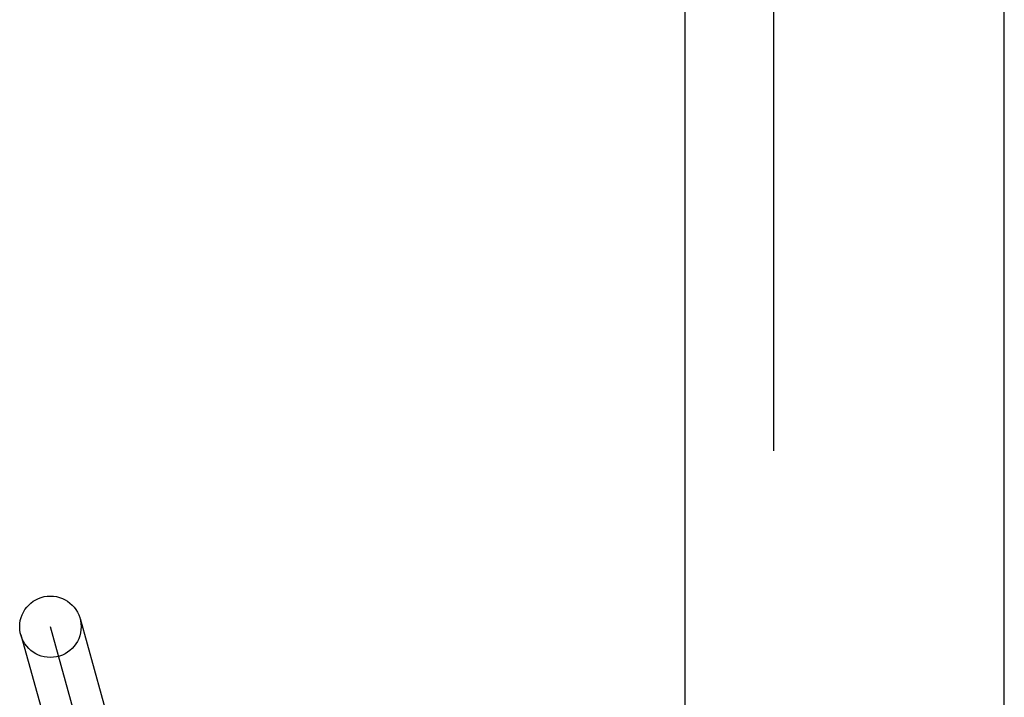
# Model space of a CAD drawing. Header units: inches. Extents: x 0 to 207, y 0 to 134.
# Tile 48 of 68: x 71.961 to 72.281, y 69.671 to 69.891. Entities that reach past the tile are written whole.
import ezdxf

# ---------------------------------------------------------------- set-up
doc = ezdxf.new("R2010")
doc.units = ezdxf.units.IN
doc.header["$LTSCALE"] = 11.383625
doc.header["$MEASUREMENT"] = 0
doc.linetypes.add('HIDDEN', pattern=[0.2, 0.1, -0.1])
doc.layers.add('DEFAULT_2', color=8, linetype='HIDDEN')
doc.layers.add('RIGHTHAND_DOOR_ASSEMBLY', color=7, linetype='CONTINUOUS')

msp = doc.modelspace()

# ---------------------------------------------------------------- linework, layer by layer
at = {"layer": 'DEFAULT_2', "color": 8, "linetype": 'HIDDEN'}
for p, q in [((72.20624, 65.19731), (72.20624, 70.69782)), ((71.98043, 69.6962), (72.03132, 69.51315)), ((72.02169, 69.51047), (71.97079, 69.69351)), ((71.96116, 69.69084), (72.01206, 69.50779))]:
    msp.add_line(p, q, dxfattribs=at)
msp.add_circle((71.97079, 69.69352), 0.01, dxfattribs=at)
at = {"layer": 'RIGHTHAND_DOOR_ASSEMBLY', "color": 8, "linetype": 'HIDDEN'}
msp.add_line((72.28124, 59.75949), (72.28124, 76.56949), dxfattribs=at)
at = {"layer": 'RIGHTHAND_DOOR_ASSEMBLY', "color": 3, "linetype": 'Continuous'}
msp.add_line((72.17724, 76.41449), (72.17724, 59.91449), dxfattribs=at)

doc.saveas('drawing.dxf')
